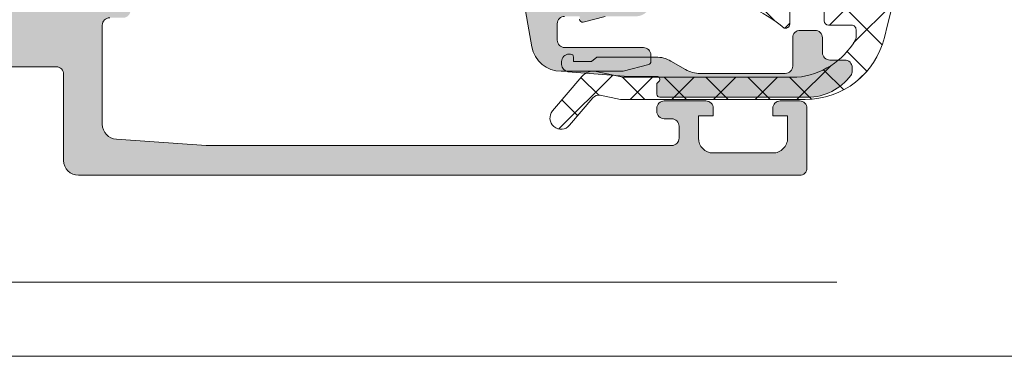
# Model space of a CAD drawing. Header units: millimetres. Extents: x 213386 to 506888, y 183055 to 450952.
# Tile 142 of 256: x 380697 to 380763, y 284292 to 284315. Entities that reach past the tile are written whole.
import ezdxf

# ---------------------------------------------------------------- set-up
doc = ezdxf.new("R2010")
doc.units = ezdxf.units.MM
doc.linetypes.add('ČÁRKOVANÁ', pattern=[19.049999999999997, 12.7, -6.35])
doc.layers.add('FASÁDA DETAILNÍ', color=255, linetype='Continuous', lineweight=0)

msp = doc.modelspace()

# ---------------------------------------------------------------- hatches: boundary and pattern name
at = {"layer": 'FASÁDA DETAILNÍ'}
h = msp.add_hatch(color=256, dxfattribs=at)
edge = h.paths.add_edge_path(flags=16)
edge.add_line((380732.4330771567, 284316.8325612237), (380732.4330771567, 284321.0323112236))
edge.add_ellipse((380732.9330767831, 284321.0323115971), major_axis=(-0.4999996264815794, 0), ratio=1, start_angle=-90.00004280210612, end_angle=4.280210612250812e-05, ccw=False)
edge.add_line((380732.9330771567, 284321.5323112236), (380737.3331011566, 284321.5323112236))
edge.add_ellipse((380737.3331015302, 284321.0323115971), major_axis=(-0.4999996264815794, 0), ratio=1, start_angle=179.9999571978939, end_angle=270.0000428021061, ccw=False)
edge.add_line((380737.8331011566, 284321.0323112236), (380737.8331011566, 284316.8325622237))
edge.add_ellipse((380737.3331006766, 284316.8325627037), major_axis=(-0.5000004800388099, 0), ratio=1, start_angle=90.0000550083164, end_angle=179.9999449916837, ccw=False)
edge.add_line((380737.3331011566, 284316.3325622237), (380732.9330771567, 284316.3325612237))
edge.add_ellipse((380732.9330767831, 284316.8325608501), major_axis=(-0.4999996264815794, 0), ratio=1, start_angle=-4.280210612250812e-05, end_angle=90.00004280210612, ccw=False)
edge = h.paths.add_edge_path()
edge.add_line((380730.4346961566, 284319.7459652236), (380731.6344561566, 284312.9829652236))
edge.add_arc((380733.6037077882, 284313.3323095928), 1.999998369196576, 190.059590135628, 270.000039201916)
edge.add_line((380733.6037091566, 284311.3323112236), (380737.7686821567, 284311.3323112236))
edge.add_line((380737.7686821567, 284311.3323112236), (380739.4864711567, 284311.7925922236))
edge.add_arc((380739.4347072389, 284311.9857772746), 0.1999999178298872, 285.0000385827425, 359.9999853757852)
edge.add_line((380739.6347071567, 284311.9857772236), (380739.6347071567, 284312.4323112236))
edge.add_arc((380739.1347075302, 284312.4323115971), 0.4999996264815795, 359.9999571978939, 450.0000428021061)
edge.add_line((380739.1347071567, 284312.9323112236), (380733.8347071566, 284312.9323112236))
edge.add_arc((380733.8347067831, 284313.4323108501), 0.4999996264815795, 179.9999571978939, 270.00004280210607, ccw=False)
edge.add_line((380733.3347071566, 284313.4323112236), (380733.3347071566, 284314.5325612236))
edge.add_arc((380733.8347076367, 284314.5325607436), 0.5000004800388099, 90.0000550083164, 179.9999449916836, ccw=False)
edge.add_line((380733.8347071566, 284315.0325612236), (380734.8347071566, 284315.0325612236))
edge.add_line((380734.8347071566, 284315.0325612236), (380734.8347071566, 284314.8325612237))
edge.add_arc((380735.0347072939, 284314.8325615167), 0.2000001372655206, 180.0000839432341, 285.0000054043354)
edge.add_line((380735.0864711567, 284314.6393762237), (380736.5538591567, 284315.0325622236))
edge.add_line((380736.5538591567, 284315.0325622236), (380738.6347071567, 284315.0325622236))
edge.add_arc((380738.6347061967, 284316.0325631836), 1.000000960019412, 270.0000550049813, 359.9999449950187)
edge.add_line((380739.6347071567, 284316.0325622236), (380739.6347071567, 284326.9320642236))
edge.add_arc((380739.2347068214, 284326.9320644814), 0.400000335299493, 359.9999630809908, 479.9999168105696)
edge.add_line((380739.0347071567, 284327.2784752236), (380738.1718591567, 284326.7803092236))
edge.add_line((380738.1718591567, 284326.7803092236), (380736.6796981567, 284326.3524392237))
edge.add_arc((380736.762389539, 284326.064060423), 0.3000003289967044, 106.000016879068, 210.1792412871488)
edge.add_line((380736.5030521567, 284325.9132482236), (380737.9347871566, 284323.4476372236))
edge.add_line((380737.9347871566, 284323.4476372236), (380737.9347871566, 284323.0272182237))
edge.add_arc((380737.7432188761, 284323.023725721), 0.1916001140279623, -92.52222188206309, 1.044450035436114, ccw=False)
edge.add_line((380737.7347871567, 284322.8323112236), (380731.2453481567, 284322.8323112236))
edge.add_arc((380731.227110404, 284323.0314777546), 0.19999980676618, 155.8590518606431, 275.2320045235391, ccw=False)
edge.add_line((380731.0446021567, 284323.1132742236), (380732.1129231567, 284325.4969592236))
edge.add_arc((380731.9304145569, 284325.5787559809), 0.2000002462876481, 335.8590177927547, 428.0262022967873)
edge.add_line((380732.0052511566, 284325.7642272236), (380729.9820231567, 284326.5805872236))
edge.add_arc((380729.8323500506, 284326.2096453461), 0.3999998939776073, 68.02618213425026, 180.000017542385)
edge.add_line((380729.4323501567, 284326.2096452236), (380729.4323491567, 284324.1454982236))
edge.add_arc((380729.7323487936, 284324.1454973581), 0.2999996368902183, 179.9998346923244, 232.0950865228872)
edge.add_arc((380729.3637382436, 284323.6720777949), 0.3000002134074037, -15.999862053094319, 52.09534749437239, ccw=False)
edge.add_line((380729.6521171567, 284323.5893872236), (380729.4347951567, 284322.8314982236))
edge.add_arc((380731.0347942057, 284322.8314977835), 1.599999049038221, 179.9999842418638, 238.407605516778)
edge.add_arc((380729.9346621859, 284321.0427257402), 0.4999999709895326, 0.0015450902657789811, 58.40766403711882, ccw=False)
edge.add_line((380730.4346621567, 284321.0427392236), (380730.4346961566, 284319.7459652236))
h = msp.add_hatch(color=256, dxfattribs=at)
edge = h.paths.add_edge_path()
edge.add_arc((380749.6328658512, 284304.8364137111), 0.5000674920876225, 270.007732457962, 359.992267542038)
edge.add_line((380750.1329333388, 284304.8363462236), (380750.1329333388, 284308.8363462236))
edge.add_arc((380749.6328658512, 284308.8362787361), 0.5000674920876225, 0.007732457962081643, 89.99226754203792)
edge.add_line((380749.6329333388, 284309.3363462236), (380748.3328845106, 284309.3363462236))
edge.add_arc((380748.3329214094, 284308.8363093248), 0.5000369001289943, 90.00422797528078, 179.9957720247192)
edge.add_line((380747.8328845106, 284308.8363462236), (380747.8328845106, 284308.3363462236))
edge.add_line((380747.8328845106, 284308.3363462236), (380748.8328845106, 284308.3363462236))
edge.add_line((380748.8328845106, 284308.3363462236), (380748.8328845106, 284306.8363462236))
edge.add_arc((380747.8329214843, 284306.8363092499), 0.9999630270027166, -90.00211851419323, 0.0021185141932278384, ccw=False)
edge.add_line((380747.8328845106, 284305.8363462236), (380743.8328845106, 284305.8363462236))
edge.add_arc((380743.8329613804, 284306.8364230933), 1.000076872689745, 180.0044039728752, 269.9955960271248, ccw=False)
edge.add_line((380742.8328845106, 284306.8363462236), (380742.8328845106, 284308.3363462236))
edge.add_line((380742.8328845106, 284308.3363462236), (380743.8328845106, 284308.3363462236))
edge.add_line((380743.8328845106, 284308.3363462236), (380743.8328845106, 284308.8363462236))
edge.add_arc((380743.3329419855, 284308.8364036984), 0.4999425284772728, 359.9934131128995, 450.0065868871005)
edge.add_line((380743.3328845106, 284309.3363462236), (380740.5328967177, 284309.3363462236))
edge.add_arc((380740.5328967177, 284308.8363462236), 0.5, 90, 180)
edge.add_line((380740.0328967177, 284308.8363462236), (380740.0328967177, 284308.6363462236))
edge.add_arc((380740.5328967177, 284308.6363462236), 0.5, 180, 270)
edge.add_line((380740.5328967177, 284308.1363462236), (380741.0328967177, 284308.1363462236))
edge.add_arc((380741.0328616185, 284307.6363111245), 0.5000351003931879, 0.0040217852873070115, 89.99597821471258, ccw=False)
edge.add_line((380741.5328967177, 284307.6363462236), (380741.5328967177, 284306.8363431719))
edge.add_arc((380741.0328801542, 284306.8363597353), 0.5000165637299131, 270.00189796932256, 359.99810203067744, ccw=False)
edge.add_line((380741.0328967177, 284306.3363431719), (380709.7329028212, 284306.3363431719))
edge.add_line((380709.7329028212, 284306.3363431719), (380703.6944452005, 284306.7687398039))
edge.add_arc((380703.7329012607, 284307.7679594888), 0.9999594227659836, 180, 267.79599713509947, ccw=False)
edge.add_line((380702.7329418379, 284307.7679594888), (380702.7329418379, 284314.4364116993))
edge.add_arc((380703.2329418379, 284314.4364116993), 0.5, 90, 180, ccw=False)
edge.add_line((380703.2329418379, 284314.9364116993), (380704.1329418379, 284314.9364116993))
edge.add_arc((380704.1329418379, 284315.4364116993), 0.5, 270, 360)
edge.add_line((380704.6329418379, 284315.4364116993), (380704.6329418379, 284316.8364132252))
edge.add_arc((380704.7117782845, 284317.1039338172), 0.2788950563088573, 178.8354106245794, 253.5801235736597, ccw=False)
edge.add_line((380704.4329408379, 284317.1096022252), (380704.4329408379, 284317.5631962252))
edge.add_arc((380704.7118089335, 284317.5688568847), 0.2789255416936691, 106.42459455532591, 181.162870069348, ccw=False)
edge.add_line((380704.6329418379, 284317.8364002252), (380704.6329418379, 284319.7164112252))
edge.add_arc((380704.3329418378, 284319.7164112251), 0.3000000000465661, 1.111684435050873e-08, 89.99999998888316)
edge.add_line((380704.3329418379, 284320.0164112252), (380703.3529675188, 284320.0164112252))
edge.add_arc((380703.3529675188, 284319.7164112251), 0.3000000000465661, 90, 179.9999999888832)
edge.add_line((380703.0529675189, 284319.7164112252), (380703.0529675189, 284316.9564132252))
edge.add_arc((380702.9329675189, 284316.9564132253), 0.1199999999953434, 269.99999997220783, 359.9999999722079, ccw=False)
edge.add_line((380702.9329675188, 284316.8364132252), (380698.6329418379, 284316.8364132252))
edge.add_arc((380698.6329418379, 284317.3364132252), 0.5, 180, 270, ccw=False)
edge.add_line((380698.1329418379, 284317.3364132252), (380698.1329418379, 284318.0364132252))
edge.add_line((380698.1329418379, 284318.0364132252), (380699.5144372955, 284320.4292335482))
edge.add_arc((380699.3948220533, 284320.4982934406), 0.1381197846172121, 329.9999999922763, 450)
edge.add_line((380699.3948220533, 284320.6364132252), (380695.6329418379, 284320.6364132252))
edge.add_arc((380695.6329418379, 284322.6364132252), 2, 180, 270, ccw=False)
edge.add_line((380693.6329418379, 284322.6364132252), (380693.6329418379, 284323.204408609))
edge.add_arc((380693.1329418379, 284323.2044086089), 0.4999999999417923, 6.67010661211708e-09, 34.47907176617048)
edge.add_arc((380689.4234432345, 284320.6569353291), 5.000000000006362, 34.47907175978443, 84.65077198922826)
edge.add_arc((380689.8710616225, 284325.4982865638), 0.1381197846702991, 82.29756249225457, 210.0000000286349)
edge.add_line((380689.7514463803, 284325.4292266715), (380691.1329418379, 284323.0364063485))
edge.add_line((380691.1329418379, 284323.0364063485), (380691.1329418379, 284322.3364063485))
edge.add_arc((380690.6329418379, 284322.3364063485), 0.5, -90, 0, ccw=False)
edge.add_line((380690.6329418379, 284321.8364063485), (380686.3329161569, 284321.8364063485))
edge.add_arc((380686.3329161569, 284321.9564063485), 0.1199999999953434, 180, 270, ccw=False)
edge.add_line((380686.2129161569, 284321.9564063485), (380686.2129161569, 284324.7164043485))
edge.add_arc((380685.912916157, 284324.7164043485), 0.2999999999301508, 0, 90.00000001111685)
edge.add_line((380685.9129161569, 284325.0164043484), (380684.9329418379, 284325.0164043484))
edge.add_arc((380684.9329418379, 284324.7164043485), 0.2999999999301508, 90, 180)
edge.add_line((380684.6329418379, 284324.7164043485), (380684.6329418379, 284322.8363933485))
edge.add_arc((380684.5540747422, 284322.5688500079), 0.27892554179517, -1.1628700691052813, 73.57540543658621, ccw=False)
edge.add_line((380684.8329428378, 284322.5631893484), (380684.8329428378, 284322.1095953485))
edge.add_arc((380684.5541053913, 284322.1039269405), 0.2788950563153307, -73.5801235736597, 1.1645893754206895, ccw=False)
edge.add_line((380684.6329418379, 284321.8364063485), (380684.6329418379, 284318.8363478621))
edge.add_line((380684.6329418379, 284318.8363478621), (380685.3330142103, 284318.1362449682))
edge.add_line((380685.3330142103, 284318.1362449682), (380685.9330203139, 284318.1362449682))
edge.add_line((380685.9330203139, 284318.1362449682), (380685.9330203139, 284319.7362510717))
edge.add_arc((380686.4330297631, 284319.7362416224), 0.5000094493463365, 90.00108278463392, 179.9989172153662, ccw=False)
edge.add_line((380686.4330203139, 284320.2362510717), (380686.8284483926, 284320.2362510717))
edge.add_arc((380686.8284483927, 284319.7362510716), 0.5000000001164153, 75.00000001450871, 90.00000001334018, ccw=False)
edge.add_line((380686.9578579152, 284320.2192139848), (380688.3917446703, 284319.8350051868))
edge.add_arc((380688.1329256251, 284318.8690793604), 1.000000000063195, 3.335117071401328e-09, 74.99999999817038, ccw=False)
edge.add_line((380689.1329256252, 284318.8690793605), (380689.1329256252, 284313.1362571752))
edge.add_line((380689.1329256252, 284313.1362571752), (380685.9330203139, 284313.1362571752))
edge.add_line((380685.9330203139, 284313.1362571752), (380685.9330203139, 284313.9362449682))
edge.add_line((380685.9330203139, 284313.9362449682), (380685.3330142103, 284313.9362449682))
edge.add_line((380685.3330142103, 284313.9362449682), (380684.6330325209, 284312.7238121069))
edge.add_line((380684.6330325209, 284312.7238121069), (380684.6330325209, 284311.6362571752))
edge.add_line((380684.6330325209, 284311.6362571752), (380699.6329418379, 284311.6362571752))
edge.add_arc((380699.6329418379, 284311.1362571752), 0.5, 0, 90, ccw=False)
edge.add_line((380700.1329418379, 284311.1362571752), (380700.1329418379, 284305.3363462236))
edge.add_arc((380701.1329418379, 284305.3363462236), 1, 180, 270)
edge.add_line((380701.1329418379, 284304.3363462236), (380749.6329333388, 284304.3363462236))
edge = h.paths.add_edge_path(flags=16)
edge.add_line((380690.7329256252, 284313.9362449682), (380690.7329256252, 284318.3362449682))
edge.add_arc((380691.2329256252, 284318.3362449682), 0.5, 90, 180, ccw=False)
edge.add_line((380691.2329256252, 284318.8362449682), (380695.6329256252, 284318.8362449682))
edge.add_arc((380695.6329256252, 284318.3362449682), 0.5, 0, 90, ccw=False)
edge.add_line((380696.1329256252, 284318.3362449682), (380696.1329256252, 284313.9362449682))
edge.add_arc((380695.6329256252, 284313.9362449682), 0.5, -90, 0, ccw=False)
edge.add_line((380695.6329256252, 284313.4362449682), (380691.2329256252, 284313.4362449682))
edge.add_arc((380691.2329256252, 284313.9362449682), 0.5, 180, 270, ccw=False)
h = msp.add_hatch(dxfattribs=at)
h.set_pattern_fill('ANSI37', color=256, scale=0.625, angle=90, style=0)
h.set_pattern_definition([(135, (380740.1329331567, 284311.3363462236), (-1.403165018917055, -1.403165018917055), []), (225, (380740.1329331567, 284311.3363462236), (1.403165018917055, -1.403165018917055), [])])
edge = h.paths.add_edge_path()
edge.add_ellipse((380749.0198486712, 284315.9569080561), major_axis=(-5.039467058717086, 0), ratio=1, start_angle=94.96446126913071, end_angle=150.2082155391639)
edge.add_ellipse((380753.1329331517, 284313.6021078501), major_axis=(-0.3000000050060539, 0), ratio=1, start_angle=150.2078270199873, end_angle=179.9993073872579)
edge.add_line((380753.4329331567, 284313.6021042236), (380753.4329361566, 284314.1363882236))
edge.add_ellipse((380753.1329363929, 284314.1363894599), major_axis=(-0.2999997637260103, 0), ratio=1, start_angle=179.9997638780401, end_angle=270.0000451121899)
edge.add_line((380753.1329361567, 284314.4363892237), (380751.5829391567, 284314.4363892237))
edge.add_ellipse((380751.5829467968, 284314.7363998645), major_axis=(-0.3000106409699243, 0), ratio=1, start_angle=0.004323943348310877, end_angle=89.99854089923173, ccw=False)
edge.add_line((380751.2829361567, 284314.7363772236), (380751.2829251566, 284316.1363592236))
edge.add_ellipse((380750.9829353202, 284316.1363563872), major_axis=(-0.2999898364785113, 0), ratio=1, start_angle=180.0005417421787, end_angle=269.9996492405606)
edge.add_line((380750.9829371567, 284316.4363462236), (380749.2829251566, 284316.4363462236))
edge.add_ellipse((380749.2829322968, 284316.1363360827), major_axis=(-0.3000101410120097, 0), ratio=1, start_angle=270.0013636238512, end_angle=359.9955805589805)
edge.add_line((380748.9829221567, 284316.1363592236), (380748.9829331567, 284314.5725282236))
edge.add_ellipse((380748.6817740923, 284314.5396712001), major_axis=(-0.3029461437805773, 0), ratio=1, start_angle=76.51642268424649, end_angle=186.2264509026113, ccw=False)
edge.add_ellipse((380739.9768509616, 284303.2237068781), major_axis=(-14.00076634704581, 0), ratio=1, start_angle=231.9243799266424, end_angle=254.6982677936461)
edge.add_ellipse((380743.7835645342, 284317.2159446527), major_axis=(-0.5004721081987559, 0), ratio=1, start_angle=-39.80663436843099, end_angle=77.08239146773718, ccw=False)
edge.add_line((380743.3990971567, 284317.5363462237), (380751.6823761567, 284317.5363462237))
edge.add_ellipse((380751.6823756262, 284317.0363465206), major_axis=(-0.4999997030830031, 0), ratio=1, start_angle=209.9999803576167, end_angle=269.9999392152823, ccw=False)
edge.add_line((380752.1153881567, 284317.2863462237), (380752.2885941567, 284316.9863462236))
edge.add_ellipse((380752.7216066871, 284317.2363459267), major_axis=(-0.4999997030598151, 0), ratio=1, start_angle=29.99998035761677, end_angle=89.99993921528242)
edge.add_line((380752.7216061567, 284316.7363462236), (380754.3509541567, 284316.7363462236))
edge.add_ellipse((380754.3509549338, 284317.7363455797), major_axis=(-0.999999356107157, 0), ratio=1, start_angle=89.99995547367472, end_angle=149.9496611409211)
edge.add_ellipse((380761.5353356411, 284313.5800187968), major_axis=(-7.300023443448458, 0), ratio=1, start_angle=281.2855536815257, end_angle=329.9496454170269, ccw=False)
edge.add_ellipse((380759.7201035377, 284320.6363558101), major_axis=(-0.3999905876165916, 0), ratio=1, start_angle=110.50182944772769, end_angle=194.8529752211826, ccw=False)
edge.add_ellipse((380762.094170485, 284314.2872576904), major_axis=(-6.378448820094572, 0), ratio=1, start_angle=290.5018745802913, end_angle=345.5474022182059)
edge.add_line((380755.9175711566, 284315.8791842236), (380755.5539841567, 284314.4684772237))
edge.add_line((380755.5539841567, 284314.4684772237), (380755.3438711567, 284313.6057762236))
edge.add_ellipse((380750.0072484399, 284314.9363412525), major_axis=(-5.499995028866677, 0), ratio=1, start_angle=89.99996579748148, end_angle=166.0000450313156, ccw=False)
edge.add_line((380750.0072451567, 284309.4363462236), (380737.5892171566, 284309.4363462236))
edge.add_line((380737.5892171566, 284309.4363462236), (380736.2261601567, 284309.7239652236))
edge.add_ellipse((380736.1229275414, 284309.2347388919), major_axis=(-0.4999993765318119, 0), ratio=1, start_angle=258.0846992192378, end_angle=319.7162483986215)
edge.add_line((380735.7415021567, 284309.5580252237), (380734.1678911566, 284307.7014172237))
edge.add_ellipse((380733.5957521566, 284308.1863467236), major_axis=(-0.7499997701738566, 0), ratio=1, start_angle=-40.2837061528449, end_angle=139.7162938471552, ccw=False)
edge.add_line((380733.0236131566, 284308.6712762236), (380734.9828991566, 284310.9829202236))
edge.add_ellipse((380735.7457507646, 284310.3363480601), major_axis=(-0.9999990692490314, 0), ratio=1, start_angle=258.0847521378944, end_angle=319.71630131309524, ccw=False)
edge.add_line((380735.9522151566, 284311.3148012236), (380737.7457521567, 284310.9363462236))
edge.add_line((380737.7457521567, 284310.9363462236), (380749.4559531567, 284310.9363462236))
h = msp.add_hatch(color=256, dxfattribs=at)
edge = h.paths.add_edge_path()
edge.add_line((380735.6329331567, 284311.9903462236), (380736.0061381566, 284312.2903462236))
edge.add_line((380736.0061381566, 284312.2903462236), (380739.9793431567, 284312.2903462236))
edge.add_ellipse((380739.9793415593, 284310.2903390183), major_axis=(-2.000007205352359, 0), ratio=1, start_angle=240.0000663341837, end_angle=269.9999542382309, ccw=False)
edge.add_line((380740.9793431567, 284312.0223972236), (380741.9563951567, 284311.4582952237))
edge.add_ellipse((380742.9563967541, 284313.190353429), major_axis=(-2.000007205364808, 0), ratio=1, start_angle=60.00006633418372, end_angle=89.99995423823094)
edge.add_line((380742.9563951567, 284311.1903462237), (380748.6762291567, 284311.1903462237))
edge.add_ellipse((380748.6762295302, 284311.6903458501), major_axis=(-0.4999996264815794, 0), ratio=1, start_angle=89.99995719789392, end_angle=180.0000428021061)
edge.add_line((380749.1762291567, 284311.6903462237), (380749.1762291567, 284313.5903462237))
edge.add_ellipse((380749.6759711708, 284313.5906042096), major_axis=(-0.499742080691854, 0), ratio=1, start_angle=-90.0295782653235, end_angle=0.029578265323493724, ccw=False)
edge.add_line((380749.6762291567, 284314.0903462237), (380750.6762291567, 284314.0903462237))
edge.add_ellipse((380750.6764871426, 284313.5906042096), major_axis=(-0.499742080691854, 0), ratio=1, start_angle=179.9704217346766, end_angle=270.0295782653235, ccw=False)
edge.add_line((380751.1762291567, 284313.5903462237), (380751.1762291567, 284312.5903462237))
edge.add_ellipse((380751.6759686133, 284312.5900856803), major_axis=(-0.4997395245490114, 0), ratio=1, start_angle=-0.02987163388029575, end_angle=90.02987163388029)
edge.add_line((380751.6762291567, 284312.0903462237), (380752.6762291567, 284312.0903462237))
edge.add_ellipse((380752.6764830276, 284311.5905980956), major_axis=(-0.4997481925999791, 0), ratio=1, start_angle=179.971123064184, end_angle=270.02910612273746, ccw=False)
edge.add_line((380753.1762311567, 284311.5903462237), (380753.1762311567, 284311.3573152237))
edge.add_ellipse((380752.6762319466, 284311.357314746), major_axis=(-0.4999992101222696, 0), ratio=1, start_angle=143.7506870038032, end_angle=180.0000547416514, ccw=False)
edge.add_ellipse((380750.1762285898, 284313.1903526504), major_axis=(-3.600006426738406, 0), ratio=1, start_angle=90.00004085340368, end_angle=143.7506139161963, ccw=False)
edge.add_line((380750.1762311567, 284309.5903462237), (380740.2329331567, 284309.5903462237))
edge.add_ellipse((380740.2329330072, 284309.7903460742), major_axis=(-0.1999998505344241, 0), ratio=1, start_angle=-4.2805441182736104e-05, end_angle=90.00004280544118, ccw=False)
edge.add_line((380740.0329331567, 284309.7903462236), (380740.0329331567, 284310.5075672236))
edge.add_line((380740.0329331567, 284310.5075672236), (380740.1738941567, 284310.6484662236))
edge.add_ellipse((380740.0329327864, 284310.7903461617), major_axis=(-0.2000000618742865, 0), ratio=1, start_angle=134.8139243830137, end_angle=269.9998939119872)
edge.add_line((380740.0329331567, 284310.9903462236), (380738.1333641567, 284310.9903462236))
edge.add_line((380738.1333641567, 284310.9903462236), (380734.0547161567, 284311.3046642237))
edge.add_ellipse((380734.1329336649, 284311.7985088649), major_axis=(-0.5000005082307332, 0), ratio=1, start_angle=7.348448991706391e-05, end_angle=80.99997723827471, ccw=False)
edge.add_line((380733.6329331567, 284311.7985082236), (380733.6329331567, 284311.9903462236))
edge.add_ellipse((380734.1329327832, 284311.9903465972), major_axis=(-0.4999996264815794, 0), ratio=1, start_angle=-90.00004280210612, end_angle=4.280210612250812e-05, ccw=False)
edge.add_line((380734.1329331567, 284312.4903462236), (380734.2329331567, 284312.4903462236))
edge.add_ellipse((380734.232933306, 284312.290346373), major_axis=(-0.1999998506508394, 0), ratio=1, start_angle=179.9999572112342, end_angle=270.0000427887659, ccw=False)
edge.add_line((380734.4329331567, 284312.2903462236), (380734.4329331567, 284311.9903462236))
edge.add_line((380734.4329331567, 284311.9903462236), (380735.6329331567, 284311.9903462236))

# ---------------------------------------------------------------- linework, layer by layer
msp.add_lwpolyline([(399616.6382373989, 284292.1544280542), (373036.6382373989, 284292.1544280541), (373036.6382373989, 307972.1544280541), (399616.6382373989, 307972.1544280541)], close=True, dxfattribs=at)
at = {"layer": 'FASÁDA DETAILNÍ', "linetype": 'ČÁRKOVANÁ', "ltscale": 5}
msp.add_lwpolyline([(399611.6382373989, 284297.1544280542), (373041.6382373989, 284297.1544280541), (373041.6382373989, 307967.1544280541), (399611.6382373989, 307967.1544280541)], close=True, dxfattribs=at)
at = {"layer": 'FASÁDA DETAILNÍ'}
for points in [[(380730.4346961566, 284319.7459652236), (380731.6344561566, 284312.9829652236), (380731.6344561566, 284312.9829652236, 0.363676), (380733.6037091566, 284311.3323112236), (380737.7686821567, 284311.3323112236), (380739.4864711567, 284311.7925922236), (380739.4864711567, 284311.7925922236, 0.339454), (380739.6347071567, 284311.9857772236), (380739.6347071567, 284312.4323112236), (380739.6347071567, 284312.4323112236, 0.414214), (380739.1347071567, 284312.9323112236), (380733.8347071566, 284312.9323112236), (380733.8347071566, 284312.9323112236, -0.414214), (380733.3347071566, 284313.4323112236), (380733.3347071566, 284314.5325612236), (380733.3347071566, 284314.5325612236, -0.414213), (380733.8347071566, 284315.0325612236)], [(380684.6330325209, 284311.6362571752), (380699.6329418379, 284311.6362571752, -0.4142135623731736), (380700.1329418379, 284311.1362571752), (380700.1329418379, 284305.3363462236, 0.414213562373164), (380701.1329418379, 284304.3363462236), (380749.6329333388, 284304.3363462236, 0.4141345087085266), (380750.1329333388, 284304.8363462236), (380750.1329333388, 284308.8363462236, 0.4141345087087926), (380749.6329333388, 284309.3363462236), (380748.3328845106, 284309.3363462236, 0.4141703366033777), (380747.8328845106, 284308.8363462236), (380747.8328845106, 284308.3363462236), (380748.8328845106, 284308.3363462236), (380748.8328845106, 284306.8363462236, -0.4142352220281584), (380747.8328845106, 284305.8363462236), (380743.8328845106, 284305.8363462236, -0.4141685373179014), (380742.8328845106, 284306.8363462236), (380742.8328845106, 284308.3363462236), (380743.8328845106, 284308.3363462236), (380743.8328845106, 284308.8363462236, 0.4142809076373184), (380743.3328845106, 284309.3363462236), (380740.5328967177, 284309.3363462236, 0.4142135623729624), (380740.0328967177, 284308.8363462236), (380740.0328967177, 284308.6363462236, 0.414213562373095), (380740.5328967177, 284308.1363462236), (380741.0328967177, 284308.1363462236, -0.4141724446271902), (380741.5328967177, 284307.6363462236), (380741.5328967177, 284306.8363431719, -0.4141941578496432), (380741.0328967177, 284306.3363431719), (380709.7329028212, 284306.3363431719), (380703.6944452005, 284306.7687398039, -0.4029911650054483), (380702.7329418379, 284307.7679594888), (380702.7329418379, 284314.4364116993, -0.4142135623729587), (380703.2329418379, 284314.9364116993)], [(380734.8347071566, 284314.8325612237, 0.493145), (380735.0864711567, 284314.6393762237), (380736.5538591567, 284315.0325622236)]]:
    msp.add_lwpolyline(points, format="xyb", dxfattribs=at)
at = {"layer": 'FASÁDA DETAILNÍ', "extrusion": (0, 0, -1)}
for points in [[(-380755.9175711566, 284315.8791842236), (-380755.5539841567, 284314.4684772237), (-380755.3438711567, 284313.6057762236), (-380755.3438711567, 284313.6057762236, 0.344328), (-380750.0072451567, 284309.4363462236), (-380737.5892171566, 284309.4363462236), (-380736.2261601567, 284309.7239652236), (-380736.2261601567, 284309.7239652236, -0.275594), (-380735.7415021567, 284309.5580252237), (-380734.1678911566, 284307.7014172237), (-380734.1678911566, 284307.7014172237, 1), (-380733.0236131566, 284308.6712762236), (-380734.9828991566, 284310.9829202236), (-380734.9828991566, 284310.9829202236, 0.275594), (-380735.9522151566, 284311.3148012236), (-380737.7457521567, 284310.9363462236), (-380749.4559531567, 284310.9363462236), (-380749.4559531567, 284310.9363462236, -0.245826), (-380753.3932831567, 284313.4530512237, -0.130727), (-380753.4329331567, 284313.6021042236), (-380753.4329361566, 284314.1363882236), (-380753.4329361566, 284314.1363882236, -0.414215), (-380753.1329361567, 284314.4363892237), (-380751.5829391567, 284314.4363892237), (-380751.5829391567, 284314.4363892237, 0.414184), (-380751.2829361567, 284314.7363772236), (-380751.2829251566, 284316.1363592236)], [(-380748.9829221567, 284316.1363592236), (-380748.9829331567, 284314.5725282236), (-380748.9829331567, 284314.5725282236, 0.51896), (-380748.6111371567, 284314.2450752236, -0.0996982), (-380743.6716841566, 284316.7281382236, 0.559391)]]:
    msp.add_lwpolyline(points, format="xyb", dxfattribs=at)
msp.add_lwpolyline([(-380735.6329331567, 284311.9903462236), (-380736.0061381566, 284312.2903462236), (-380739.9793431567, 284312.2903462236), (-380739.9793431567, 284312.2903462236, 0.131652), (-380740.9793431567, 284312.0223972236), (-380741.9563951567, 284311.4582952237), (-380741.9563951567, 284311.4582952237, -0.131652), (-380742.9563951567, 284311.1903462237), (-380748.6762291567, 284311.1903462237), (-380748.6762291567, 284311.1903462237, -0.414214), (-380749.1762291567, 284311.6903462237), (-380749.1762291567, 284313.5903462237), (-380749.1762291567, 284313.5903462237, 0.414516), (-380749.6762291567, 284314.0903462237), (-380750.6762291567, 284314.0903462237), (-380750.6762291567, 284314.0903462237, 0.414516), (-380751.1762291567, 284313.5903462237), (-380751.1762291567, 284312.5903462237), (-380751.1762291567, 284312.5903462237, -0.414519), (-380751.6762291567, 284312.0903462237), (-380752.6762291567, 284312.0903462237), (-380752.6762291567, 284312.0903462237, 0.41451), (-380753.1762311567, 284311.5903462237), (-380753.1762311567, 284311.3573152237), (-380753.1762311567, 284311.3573152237, 0.1595), (-380753.0794571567, 284311.0616652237, 0.238928), (-380750.1762311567, 284309.5903462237), (-380740.2329331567, 284309.5903462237), (-380740.2329331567, 284309.5903462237, 0.414214), (-380740.0329331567, 284309.7903462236), (-380740.0329331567, 284310.5075672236), (-380740.1738941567, 284310.6484662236), (-380740.1738941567, 284310.6484662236, -0.669353), (-380740.0329331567, 284310.9903462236), (-380738.1333641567, 284310.9903462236), (-380734.0547161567, 284311.3046642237), (-380734.0547161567, 284311.3046642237, 0.368919), (-380733.6329331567, 284311.7985082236), (-380733.6329331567, 284311.9903462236), (-380733.6329331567, 284311.9903462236, 0.414214), (-380734.1329331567, 284312.4903462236), (-380734.2329331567, 284312.4903462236), (-380734.2329331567, 284312.4903462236, 0.414214), (-380734.4329331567, 284312.2903462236), (-380734.4329331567, 284311.9903462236), (-380735.6329331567, 284311.9903462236)], format="xyb", close=True, dxfattribs=at)

doc.saveas('drawing.dxf')
